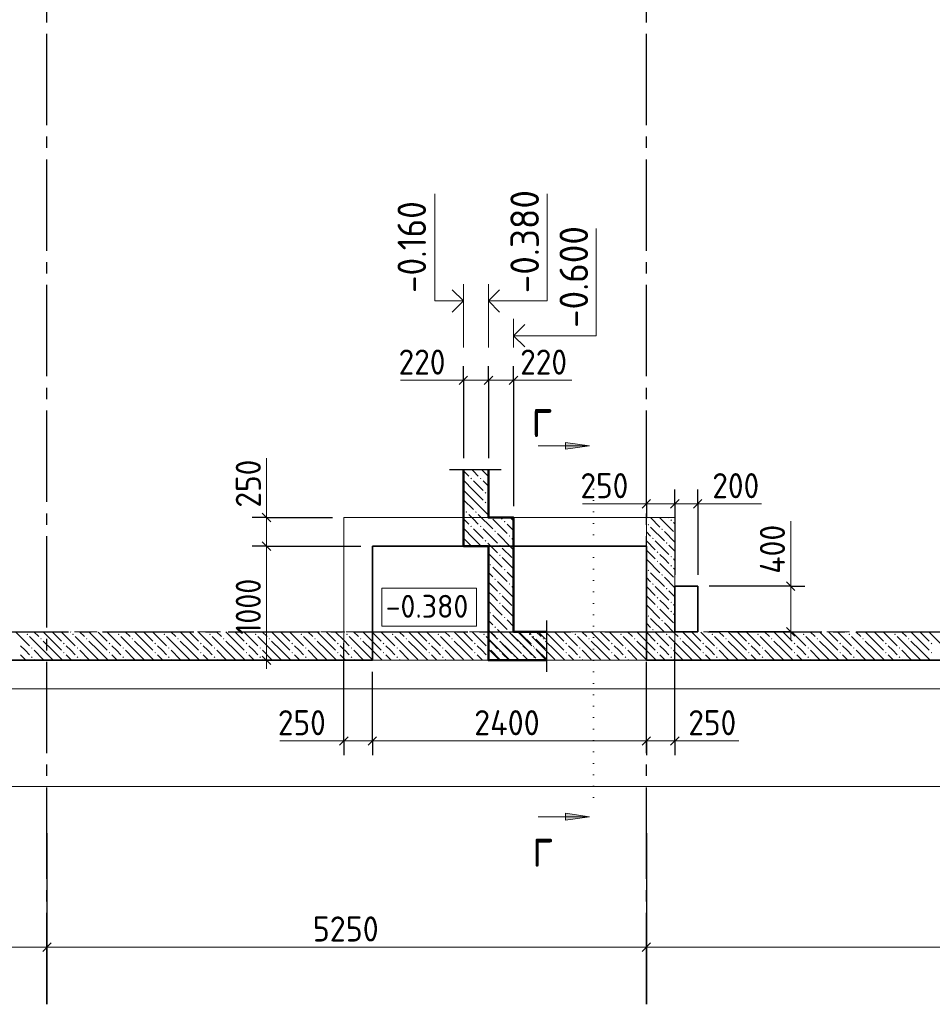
# Model space of a CAD drawing. Header units: millimetres. Extents: x 0 to 59400, y 0 to 42000.
# Tile 6 of 31: x 19574 to 27568, y 16519 to 25143. Entities that reach past the tile are written whole.
import ezdxf

# ---------------------------------------------------------------- set-up
doc = ezdxf.new("R2010")
doc.units = ezdxf.units.MM
for name, pattern in [('______2', [270, 200, -70]), ('______5', [1100, 800, -100, 100, -100]), ('______9', [100, 0, -100])]:
    doc.linetypes.add(name, pattern=pattern)
for name, color, linetype, lineweight in [('Standard', 7, 'Continuous', 25), ('ЖБ Перекрытие верхний уровень', 7, 'Continuous', 18), ('ЖБ Перекрытие нижний уровень с отделкой', 7, 'Continuous', 13), ('Общий01', 7, 'Continuous', 13), ('Примечания', 7, 'Continuous', 13), ('Размерная линия_ общее', 7, 'Continuous', 13)]:
    doc.layers.add(name, color=color, linetype=linetype, lineweight=lineweight)
doc.layers.add('ЖБ Стена верхний уровень', color=7, linetype='______2', lineweight=13, true_color=0x656565)
doc.layers.add('Оси', color=7, linetype='______5', lineweight=13, true_color=0x656565)
doc.styles.add('ISOCPEUR', font='txt')

msp = doc.modelspace()

# ---------------------------------------------------------------- hatches: boundary and pattern name
at = {"layer": 'ЖБ Стена верхний уровень', "linetype": 'Continuous', "lineweight": 18, "transparency": 33554687}
for points in [[(25074.1, 20719.6), (25080.6, 20726.1), (25087.1, 20719.6), (25080.6, 20713.1)], [(25274.1, 20759.6), (25280.6, 20766.1), (25287.1, 20759.6), (25280.6, 20753.1)], [(25194.1, 20679.6), (25200.6, 20686.1), (25207.1, 20679.6), (25200.6, 20673.1)], [(25114.1, 20599.6), (25120.6, 20606.1), (25127.1, 20599.6), (25120.6, 20593.1)], [(25234.1, 20559.6), (25240.6, 20566.1), (25247.1, 20559.6), (25240.6, 20553.1)], [(25154.1, 20479.6), (25160.6, 20486.1), (25167.1, 20479.6), (25160.6, 20473.1)], [(25274.1, 20439.6), (25280.6, 20446.1), (25287.1, 20439.6), (25280.6, 20433.1)], [(25154.1, 20399.6), (25160.6, 20406.1), (25167.1, 20399.6), (25160.6, 20393.1)], [(25274.1, 20359.6), (25280.6, 20366.1), (25287.1, 20359.6), (25280.6, 20353.1)], [(25074.1, 20319.6), (25080.6, 20326.1), (25087.1, 20319.6), (25080.6, 20313.1)], [(25194.1, 20279.6), (25200.6, 20286.1), (25207.1, 20279.6), (25200.6, 20273.1)], [(25114.1, 20199.6), (25120.6, 20206.1), (25127.1, 20199.6), (25120.6, 20193.1)], [(25234.1, 20159.6), (25240.6, 20166.1), (25247.1, 20159.6), (25240.6, 20153.1)], [(25154.1, 20079.6), (25160.6, 20086.1), (25167.1, 20079.6), (25160.6, 20073.1)], [(25274.1, 20039.6), (25280.6, 20046.1), (25287.1, 20039.6), (25280.6, 20033.1)], [(25074.1, 19919.6), (25080.6, 19926.1), (25087.1, 19919.6), (25080.6, 19913.1)], [(25154.1, 19999.6), (25160.6, 20006.1), (25167.1, 19999.6), (25160.6, 19993.1)], [(25274.1, 19959.6), (25280.6, 19966.1), (25287.1, 19959.6), (25280.6, 19953.1)], [(25194.1, 19879.6), (25200.6, 19886.1), (25207.1, 19879.6), (25200.6, 19873.1)], [(19634.1, 19759.6), (19640.6, 19766.1), (19647.1, 19759.6), (19640.6, 19753.1)], [(20034.1, 19759.6), (20040.6, 19766.1), (20047.1, 19759.6), (20040.6, 19753.1)], [(20434.1, 19759.6), (20440.6, 19766.1), (20447.1, 19759.6), (20440.6, 19753.1)], [(20834.1, 19759.6), (20840.6, 19766.1), (20847.1, 19759.6), (20840.6, 19753.1)], [(21234.1, 19759.6), (21240.6, 19766.1), (21247.1, 19759.6), (21240.6, 19753.1)], [(21634.1, 19759.6), (21640.6, 19766.1), (21647.1, 19759.6), (21640.6, 19753.1)], [(22034.1, 19759.6), (22040.6, 19766.1), (22047.1, 19759.6), (22040.6, 19753.1)], [(22434.1, 19759.6), (22440.6, 19766.1), (22447.1, 19759.6), (22440.6, 19753.1)], [(22834.1, 19759.6), (22840.6, 19766.1), (22847.1, 19759.6), (22840.6, 19753.1)], [(23234.1, 19759.6), (23240.6, 19766.1), (23247.1, 19759.6), (23240.6, 19753.1)], [(23634.1, 19759.6), (23640.6, 19766.1), (23647.1, 19759.6), (23640.6, 19753.1)], [(24034.1, 19759.6), (24040.6, 19766.1), (24047.1, 19759.6), (24040.6, 19753.1)], [(24434.1, 19759.6), (24440.6, 19766.1), (24447.1, 19759.6), (24440.6, 19753.1)], [(24834.1, 19759.6), (24840.6, 19766.1), (24847.1, 19759.6), (24840.6, 19753.1)], [(25114.1, 19799.6), (25120.6, 19806.1), (25127.1, 19799.6), (25120.6, 19793.1)], [(25234.1, 19759.6), (25240.6, 19766.1), (25247.1, 19759.6), (25240.6, 19753.1)], [(25634.1, 19759.6), (25640.6, 19766.1), (25647.1, 19759.6), (25640.6, 19753.1)], [(26034.1, 19759.6), (26040.6, 19766.1), (26047.1, 19759.6), (26040.6, 19753.1)], [(26434.1, 19759.6), (26440.6, 19766.1), (26447.1, 19759.6), (26440.6, 19753.1)], [(26834.1, 19759.6), (26840.6, 19766.1), (26847.1, 19759.6), (26840.6, 19753.1)], [(27234.1, 19759.6), (27240.6, 19766.1), (27247.1, 19759.6), (27240.6, 19753.1)], [(19754.1, 19719.6), (19760.6, 19726.1), (19767.1, 19719.6), (19760.6, 19713.1)], [(19954.1, 19679.6), (19960.6, 19686.1), (19967.1, 19679.6), (19960.6, 19673.1)], [(20154.1, 19719.6), (20160.6, 19726.1), (20167.1, 19719.6), (20160.6, 19713.1)], [(20354.1, 19679.6), (20360.6, 19686.1), (20367.1, 19679.6), (20360.6, 19673.1)], [(20554.1, 19719.6), (20560.6, 19726.1), (20567.1, 19719.6), (20560.6, 19713.1)], [(20754.1, 19679.6), (20760.6, 19686.1), (20767.1, 19679.6), (20760.6, 19673.1)], [(20954.1, 19719.6), (20960.6, 19726.1), (20967.1, 19719.6), (20960.6, 19713.1)], [(21154.1, 19679.6), (21160.6, 19686.1), (21167.1, 19679.6), (21160.6, 19673.1)], [(21354.1, 19719.6), (21360.6, 19726.1), (21367.1, 19719.6), (21360.6, 19713.1)], [(21554.1, 19679.6), (21560.6, 19686.1), (21567.1, 19679.6), (21560.6, 19673.1)], [(21754.1, 19719.6), (21760.6, 19726.1), (21767.1, 19719.6), (21760.6, 19713.1)], [(21954.1, 19679.6), (21960.6, 19686.1), (21967.1, 19679.6), (21960.6, 19673.1)], [(22154.1, 19719.6), (22160.6, 19726.1), (22167.1, 19719.6), (22160.6, 19713.1)], [(22354.1, 19679.6), (22360.6, 19686.1), (22367.1, 19679.6), (22360.6, 19673.1)], [(22554.1, 19719.6), (22560.6, 19726.1), (22567.1, 19719.6), (22560.6, 19713.1)], [(22754.1, 19679.6), (22760.6, 19686.1), (22767.1, 19679.6), (22760.6, 19673.1)], [(22954.1, 19719.6), (22960.6, 19726.1), (22967.1, 19719.6), (22960.6, 19713.1)], [(23154.1, 19679.6), (23160.6, 19686.1), (23167.1, 19679.6), (23160.6, 19673.1)], [(23354.1, 19719.6), (23360.6, 19726.1), (23367.1, 19719.6), (23360.6, 19713.1)], [(23554.1, 19679.6), (23560.6, 19686.1), (23567.1, 19679.6), (23560.6, 19673.1)], [(23754.1, 19719.6), (23760.6, 19726.1), (23767.1, 19719.6), (23760.6, 19713.1)], [(23954.1, 19679.6), (23960.6, 19686.1), (23967.1, 19679.6), (23960.6, 19673.1)], [(24154.1, 19719.6), (24160.6, 19726.1), (24167.1, 19719.6), (24160.6, 19713.1)], [(24354.1, 19679.6), (24360.6, 19686.1), (24367.1, 19679.6), (24360.6, 19673.1)], [(24554.1, 19719.6), (24560.6, 19726.1), (24567.1, 19719.6), (24560.6, 19713.1)], [(24754.1, 19679.6), (24760.6, 19686.1), (24767.1, 19679.6), (24760.6, 19673.1)], [(24954.1, 19719.6), (24960.6, 19726.1), (24967.1, 19719.6), (24960.6, 19713.1)], [(25154.1, 19679.6), (25160.6, 19686.1), (25167.1, 19679.6), (25160.6, 19673.1)], [(25354.1, 19719.6), (25360.6, 19726.1), (25367.1, 19719.6), (25360.6, 19713.1)], [(25554.1, 19679.6), (25560.6, 19686.1), (25567.1, 19679.6), (25560.6, 19673.1)], [(25754.1, 19719.6), (25760.6, 19726.1), (25767.1, 19719.6), (25760.6, 19713.1)], [(25954.1, 19679.6), (25960.6, 19686.1), (25967.1, 19679.6), (25960.6, 19673.1)], [(26154.1, 19719.6), (26160.6, 19726.1), (26167.1, 19719.6), (26160.6, 19713.1)], [(26354.1, 19679.6), (26360.6, 19686.1), (26367.1, 19679.6), (26360.6, 19673.1)], [(26554.1, 19719.6), (26560.6, 19726.1), (26567.1, 19719.6), (26560.6, 19713.1)], [(26754.1, 19679.6), (26760.6, 19686.1), (26767.1, 19679.6), (26760.6, 19673.1)], [(26954.1, 19719.6), (26960.6, 19726.1), (26967.1, 19719.6), (26960.6, 19713.1)], [(27154.1, 19679.6), (27160.6, 19686.1), (27167.1, 19679.6), (27160.6, 19673.1)], [(27354.1, 19719.6), (27360.6, 19726.1), (27367.1, 19719.6), (27360.6, 19713.1)], [(27554.1, 19679.6), (27560.6, 19686.1), (27567.1, 19679.6), (27560.6, 19673.1)], [(19674.1, 19639.6), (19680.6, 19646.1), (19687.1, 19639.6), (19680.6, 19633.1)], [(19954.1, 19599.6), (19960.6, 19606.1), (19967.1, 19599.6), (19960.6, 19593.1)], [(20074.1, 19639.6), (20080.6, 19646.1), (20087.1, 19639.6), (20080.6, 19633.1)], [(20354.1, 19599.6), (20360.6, 19606.1), (20367.1, 19599.6), (20360.6, 19593.1)], [(20474.1, 19639.6), (20480.6, 19646.1), (20487.1, 19639.6), (20480.6, 19633.1)], [(20754.1, 19599.6), (20760.6, 19606.1), (20767.1, 19599.6), (20760.6, 19593.1)], [(20874.1, 19639.6), (20880.6, 19646.1), (20887.1, 19639.6), (20880.6, 19633.1)], [(21154.1, 19599.6), (21160.6, 19606.1), (21167.1, 19599.6), (21160.6, 19593.1)], [(21274.1, 19639.6), (21280.6, 19646.1), (21287.1, 19639.6), (21280.6, 19633.1)], [(21554.1, 19599.6), (21560.6, 19606.1), (21567.1, 19599.6), (21560.6, 19593.1)], [(21674.1, 19639.6), (21680.6, 19646.1), (21687.1, 19639.6), (21680.6, 19633.1)], [(21954.1, 19599.6), (21960.6, 19606.1), (21967.1, 19599.6), (21960.6, 19593.1)], [(22074.1, 19639.6), (22080.6, 19646.1), (22087.1, 19639.6), (22080.6, 19633.1)], [(22354.1, 19599.6), (22360.6, 19606.1), (22367.1, 19599.6), (22360.6, 19593.1)], [(22474.1, 19639.6), (22480.6, 19646.1), (22487.1, 19639.6), (22480.6, 19633.1)], [(22754.1, 19599.6), (22760.6, 19606.1), (22767.1, 19599.6), (22760.6, 19593.1)], [(22874.1, 19639.6), (22880.6, 19646.1), (22887.1, 19639.6), (22880.6, 19633.1)], [(23154.1, 19599.6), (23160.6, 19606.1), (23167.1, 19599.6), (23160.6, 19593.1)], [(23274.1, 19639.6), (23280.6, 19646.1), (23287.1, 19639.6), (23280.6, 19633.1)], [(23554.1, 19599.6), (23560.6, 19606.1), (23567.1, 19599.6), (23560.6, 19593.1)], [(23674.1, 19639.6), (23680.6, 19646.1), (23687.1, 19639.6), (23680.6, 19633.1)], [(23954.1, 19599.6), (23960.6, 19606.1), (23967.1, 19599.6), (23960.6, 19593.1)], [(24074.1, 19639.6), (24080.6, 19646.1), (24087.1, 19639.6), (24080.6, 19633.1)], [(24354.1, 19599.6), (24360.6, 19606.1), (24367.1, 19599.6), (24360.6, 19593.1)], [(24474.1, 19639.6), (24480.6, 19646.1), (24487.1, 19639.6), (24480.6, 19633.1)], [(24754.1, 19599.6), (24760.6, 19606.1), (24767.1, 19599.6), (24760.6, 19593.1)], [(24874.1, 19639.6), (24880.6, 19646.1), (24887.1, 19639.6), (24880.6, 19633.1)], [(25154.1, 19599.6), (25160.6, 19606.1), (25167.1, 19599.6), (25160.6, 19593.1)], [(25274.1, 19639.6), (25280.6, 19646.1), (25287.1, 19639.6), (25280.6, 19633.1)], [(25554.1, 19599.6), (25560.6, 19606.1), (25567.1, 19599.6), (25560.6, 19593.1)], [(25674.1, 19639.6), (25680.6, 19646.1), (25687.1, 19639.6), (25680.6, 19633.1)], [(25954.1, 19599.6), (25960.6, 19606.1), (25967.1, 19599.6), (25960.6, 19593.1)], [(26074.1, 19639.6), (26080.6, 19646.1), (26087.1, 19639.6), (26080.6, 19633.1)], [(26354.1, 19599.6), (26360.6, 19606.1), (26367.1, 19599.6), (26360.6, 19593.1)], [(26474.1, 19639.6), (26480.6, 19646.1), (26487.1, 19639.6), (26480.6, 19633.1)], [(26754.1, 19599.6), (26760.6, 19606.1), (26767.1, 19599.6), (26760.6, 19593.1)], [(26874.1, 19639.6), (26880.6, 19646.1), (26887.1, 19639.6), (26880.6, 19633.1)], [(27154.1, 19599.6), (27160.6, 19606.1), (27167.1, 19599.6), (27160.6, 19593.1)], [(27274.1, 19639.6), (27280.6, 19646.1), (27287.1, 19639.6), (27280.6, 19633.1)], [(27554.1, 19599.6), (27560.6, 19606.1), (27567.1, 19599.6), (27560.6, 19593.1)], [(19674.1, 19559.6), (19680.6, 19566.1), (19687.1, 19559.6), (19680.6, 19553.1)], [(20074.1, 19559.6), (20080.6, 19566.1), (20087.1, 19559.6), (20080.6, 19553.1)], [(20474.1, 19559.6), (20480.6, 19566.1), (20487.1, 19559.6), (20480.6, 19553.1)], [(20874.1, 19559.6), (20880.6, 19566.1), (20887.1, 19559.6), (20880.6, 19553.1)], [(21274.1, 19559.6), (21280.6, 19566.1), (21287.1, 19559.6), (21280.6, 19553.1)], [(21674.1, 19559.6), (21680.6, 19566.1), (21687.1, 19559.6), (21680.6, 19553.1)], [(22074.1, 19559.6), (22080.6, 19566.1), (22087.1, 19559.6), (22080.6, 19553.1)], [(22474.1, 19559.6), (22480.6, 19566.1), (22487.1, 19559.6), (22480.6, 19553.1)], [(22874.1, 19559.6), (22880.6, 19566.1), (22887.1, 19559.6), (22880.6, 19553.1)], [(23274.1, 19559.6), (23280.6, 19566.1), (23287.1, 19559.6), (23280.6, 19553.1)], [(23674.1, 19559.6), (23680.6, 19566.1), (23687.1, 19559.6), (23680.6, 19553.1)], [(24074.1, 19559.6), (24080.6, 19566.1), (24087.1, 19559.6), (24080.6, 19553.1)], [(24474.1, 19559.6), (24480.6, 19566.1), (24487.1, 19559.6), (24480.6, 19553.1)], [(24874.1, 19559.6), (24880.6, 19566.1), (24887.1, 19559.6), (24880.6, 19553.1)], [(25274.1, 19559.6), (25280.6, 19566.1), (25287.1, 19559.6), (25280.6, 19553.1)], [(25674.1, 19559.6), (25680.6, 19566.1), (25687.1, 19559.6), (25680.6, 19553.1)], [(26074.1, 19559.6), (26080.6, 19566.1), (26087.1, 19559.6), (26080.6, 19553.1)], [(26474.1, 19559.6), (26480.6, 19566.1), (26487.1, 19559.6), (26480.6, 19553.1)], [(26874.1, 19559.6), (26880.6, 19566.1), (26887.1, 19559.6), (26880.6, 19553.1)], [(27274.1, 19559.6), (27280.6, 19566.1), (27287.1, 19559.6), (27280.6, 19553.1)]]:
    msp.add_hatch(color=7, dxfattribs=at).paths.add_polyline_path(points, flags=16)
at = {"layer": 'Общий01', "linetype": 'Continuous', "lineweight": 13, "transparency": 33554687}
for points in [[(24353.9, 21440.1), (24563.9, 21410.2), (24353.9, 21380.2)], [(23528.1, 21118), (23521.6, 21124.5), (23528.1, 21131), (23534.6, 21124.5)], [(23612.1, 21118), (23605.6, 21124.5), (23612.1, 21131), (23618.6, 21124.5)], [(23654.1, 20992), (23647.6, 20998.5), (23654.1, 21005), (23660.6, 20998.5)], [(23654.1, 20908), (23647.6, 20914.5), (23654.1, 20921), (23660.6, 20914.5)], [(23486.1, 20824), (23479.6, 20830.5), (23486.1, 20837), (23492.6, 20830.5)], [(23570.1, 20824), (23563.6, 20830.5), (23570.1, 20837), (23576.6, 20830.5)], [(23528.1, 20698), (23521.6, 20704.5), (23528.1, 20711), (23534.6, 20704.5)], [(23612.1, 20698), (23605.6, 20704.5), (23612.1, 20711), (23618.6, 20704.5)], [(23822.1, 20740), (23815.6, 20746.5), (23822.1, 20753), (23828.6, 20746.5)], [(23738.1, 20656), (23731.6, 20662.5), (23738.1, 20669), (23744.6, 20662.5)], [(23864.1, 20614), (23857.6, 20620.5), (23864.1, 20627), (23870.6, 20620.5)], [(23654.1, 20572), (23647.6, 20578.5), (23654.1, 20585), (23660.6, 20578.5)], [(23780.1, 20530), (23773.6, 20536.5), (23780.1, 20543), (23786.6, 20536.5)], [(23780.1, 20446), (23773.6, 20452.5), (23780.1, 20459), (23786.6, 20452.5)], [(23696.1, 20362), (23689.6, 20368.5), (23696.1, 20375), (23702.6, 20368.5)], [(23900, 20410), (23899.6, 20410.5), (23900, 20410.9)], [(23822.1, 20320), (23815.6, 20326.5), (23822.1, 20333), (23828.6, 20326.5)], [(23738.1, 20236), (23731.6, 20242.5), (23738.1, 20249), (23744.6, 20242.5)], [(23864.1, 20194), (23857.6, 20200.5), (23864.1, 20207), (23870.6, 20200.5)], [(23780.1, 20110), (23773.6, 20116.5), (23780.1, 20123), (23786.6, 20116.5)], [(23780.1, 20026), (23773.6, 20032.5), (23780.1, 20039), (23786.6, 20032.5)], [(23696.1, 19942), (23689.6, 19948.5), (23696.1, 19955), (23702.6, 19948.5)], [(23900, 19990.1), (23899.6, 19990.5), (23900, 19990.9)], [(23822.1, 19900), (23815.6, 19906.5), (23822.1, 19913), (23828.6, 19906.5)], [(23738.1, 19816), (23731.6, 19822.5), (23738.1, 19829), (23744.6, 19822.5)], [(23864.1, 19774), (23857.6, 19780.5), (23864.1, 19787), (23870.6, 19780.5)], [(23780.1, 19690), (23773.6, 19696.5), (23780.1, 19703), (23786.6, 19696.5)], [(24074.1, 19732), (24067.6, 19738.5), (24074.1, 19745), (24080.6, 19738.5)], [(23780.1, 19606), (23773.6, 19612.5), (23780.1, 19619), (23786.6, 19612.5)], [(23906.1, 19564), (23899.6, 19570.5), (23906.1, 19577), (23912.6, 19570.5)], [(23990.1, 19564), (23983.6, 19570.5), (23990.1, 19577), (23996.6, 19570.5)], [(24074.1, 19648), (24067.6, 19654.5), (24074.1, 19661), (24080.6, 19654.5)], [(23693.1, 19532), (23696.1, 19535), (23699, 19532)], [(24113.1, 19532), (24116.1, 19535), (24119, 19532)], [(24353.9, 18192.6), (24563.9, 18162.6), (24353.9, 18132.6)]]:
    msp.add_hatch(color=7, dxfattribs=at).paths.add_polyline_path(points, flags=16)

# ---------------------------------------------------------------- linework, layer by layer
at = {"layer": 'Standard', "color": 7, "linetype": 'Continuous', "lineweight": 13, "transparency": 33554687}
for points in [[(59400, 42000), (0, 42000), (0, 19532), (59400, 19532), (59400, 42000)], [(6812.7, 19282), (55405.8, 19282), (55405.8, 38032), (6812.7, 38032), (6812.7, 19282)], [(6812.7, 19532), (55406.2, 19532), (55406.2, 38032), (6812.7, 38032), (6812.7, 19532)]]:
    msp.add_lwpolyline(points, dxfattribs=at)
at = {"layer": 'ЖБ Перекрытие верхний уровень', "color": 7, "linetype": 'Continuous', "lineweight": 35, "transparency": 33554687}
for p, q in [((22662.7, 19532), (22662.7, 20532)), ((22662.7, 20532), (25062.7, 20532)), ((25062.7, 20532), (25062.7, 19532)), ((25512.7, 20182), (25312.7, 20182)), ((25312.7, 20182), (25312.7, 19782)), ((25512.7, 19782), (25512.7, 20182)), ((25312.7, 19782), (25512.7, 19782)), ((9062.7, 19532), (22662.7, 19532)), ((25062.7, 19532), (31092.7, 19532))]:
    msp.add_line(p, q, dxfattribs=at)
at = {"layer": 'ЖБ Перекрытие нижний уровень с отделкой', "color": 7, "linetype": 'Continuous', "lineweight": 18, "transparency": 33554687}
for p, q in [((25312.7, 20782), (22412.7, 20782)), ((22412.7, 20782), (22412.7, 19532)), ((25312.7, 19532), (25312.7, 20782)), ((22412.7, 19532), (25312.7, 19532))]:
    msp.add_line(p, q, dxfattribs=at)
at = {"layer": 'ЖБ Стена верхний уровень', "color": 251, "linetype": '______2', "lineweight": 13, "true_color": 0x656565, "transparency": 33554687}
for p, q in [((25312.7, 20782), (25062.7, 20782)), ((25062.7, 20782), (25062.7, 19782)), ((25312.7, 19782), (25312.7, 20782)), ((22412.7, 19782), (19525.2, 19782)), ((25062.7, 19782), (22412.7, 19782)), ((30892.7, 19782), (25312.7, 19782)), ((19525.2, 19532), (22412.7, 19532)), ((22412.7, 19532), (25062.7, 19532)), ((25062.7, 19532), (25312.7, 19532)), ((25312.7, 19532), (30892.7, 19532))]:
    msp.add_line(p, q, dxfattribs=at)
at = {"layer": 'ЖБ Стена верхний уровень', "color": 9, "linetype": 'Continuous', "lineweight": 18, "true_color": 0xc7c7c7, "transparency": 33554687}
for p, q in [((25098.1, 20782), (25180.6, 20699.6)), ((25100.6, 20699.6), (25220.6, 20579.6)), ((25180.6, 20779.6), (25300.6, 20659.6)), ((25260.6, 20779.6), (25258.1, 20782)), ((25300.6, 20739.6), (25312.7, 20727.4)), ((25100.6, 20619.6), (25062.7, 20657.4)), ((25220.6, 20659.6), (25312.7, 20567.4)), ((25062.7, 20577.4), (25140.6, 20499.6)), ((25140.6, 20579.6), (25260.6, 20459.6)), ((25312.7, 20487.4), (25260.6, 20539.6)), ((25062.7, 20497.4), (25140.6, 20419.6)), ((25220.6, 20419.6), (25180.6, 20459.6)), ((25062.7, 20417.4), (25180.6, 20299.6)), ((25180.6, 20379.6), (25300.6, 20259.6)), ((25260.6, 20379.6), (25220.6, 20419.6)), ((25300.6, 20419.6), (25312.7, 20407.4)), ((25100.6, 20299.6), (25220.6, 20179.6)), ((25300.6, 20339.6), (25312.7, 20327.4)), ((25100.6, 20219.6), (25062.7, 20257.4)), ((25140.6, 20179.6), (25260.6, 20059.6)), ((25220.6, 20259.6), (25312.7, 20167.4)), ((25062.7, 20177.4), (25140.6, 20099.6)), ((25062.7, 20097.4), (25140.6, 20019.6)), ((25312.7, 20087.4), (25260.6, 20139.6)), ((25062.7, 20017.4), (25180.6, 19899.6)), ((25220.6, 20019.6), (25180.6, 20059.6)), ((25260.6, 19979.6), (25220.6, 20019.6)), ((25300.6, 20019.6), (25312.7, 20007.4)), ((25180.6, 19979.6), (25300.6, 19859.6)), ((25300.6, 19939.6), (25312.7, 19927.4)), ((25100.6, 19819.6), (25062.7, 19857.4)), ((25100.6, 19899.6), (25220.6, 19779.6)), ((25220.6, 19859.6), (25312.7, 19767.4)), ((19540.6, 19779.6), (19660.6, 19659.6)), ((19618.1, 19782), (19620.6, 19779.6)), ((19698.1, 19782), (19740.6, 19739.6)), ((19860.6, 19699.6), (19778.1, 19782)), ((19860.6, 19779.6), (19940.6, 19699.6)), ((19940.6, 19779.6), (20060.6, 19659.6)), ((20018.1, 19782), (20020.6, 19779.6)), ((20098.1, 19782), (20140.6, 19739.6)), ((20260.6, 19699.6), (20178.1, 19782)), ((20260.6, 19779.6), (20340.6, 19699.6)), ((20340.6, 19779.6), (20460.6, 19659.6)), ((20418.1, 19782), (20420.6, 19779.6)), ((20498.1, 19782), (20540.6, 19739.6)), ((20660.6, 19699.6), (20578.1, 19782)), ((20660.6, 19779.6), (20740.6, 19699.6)), ((20740.6, 19779.6), (20860.6, 19659.6)), ((20818.1, 19782), (20820.6, 19779.6)), ((20898.1, 19782), (20940.6, 19739.6)), ((21060.6, 19699.6), (20978.1, 19782)), ((21060.6, 19779.6), (21140.6, 19699.6)), ((21140.6, 19779.6), (21260.6, 19659.6)), ((21218.1, 19782), (21220.6, 19779.6)), ((21298.1, 19782), (21340.6, 19739.6)), ((21460.6, 19699.6), (21378.1, 19782)), ((21460.6, 19779.6), (21540.6, 19699.6)), ((21540.6, 19779.6), (21660.6, 19659.6)), ((21618.1, 19782), (21620.6, 19779.6)), ((21698.1, 19782), (21740.6, 19739.6)), ((21860.6, 19699.6), (21778.1, 19782)), ((21860.6, 19779.6), (21940.6, 19699.6)), ((21940.6, 19779.6), (22060.6, 19659.6)), ((22018.1, 19782), (22020.6, 19779.6)), ((22098.1, 19782), (22140.6, 19739.6)), ((22260.6, 19699.6), (22178.1, 19782)), ((22260.6, 19779.6), (22340.6, 19699.6)), ((22340.6, 19779.6), (22412.7, 19707.4)), ((22418.1, 19782), (22420.6, 19779.6)), ((22498.1, 19782), (22540.6, 19739.6)), ((22660.6, 19699.6), (22578.1, 19782)), ((22660.6, 19779.6), (22740.6, 19699.6)), ((22740.6, 19779.6), (22860.6, 19659.6)), ((22818.1, 19782), (22820.6, 19779.6)), ((22898.1, 19782), (22940.6, 19739.6)), ((23060.6, 19699.6), (22978.1, 19782)), ((23060.6, 19779.6), (23140.6, 19699.6)), ((23140.6, 19779.6), (23260.6, 19659.6)), ((23218.1, 19782), (23220.6, 19779.6)), ((23298.1, 19782), (23340.6, 19739.6)), ((23460.6, 19699.6), (23378.1, 19782)), ((23460.6, 19779.6), (23540.6, 19699.6)), ((23540.6, 19779.6), (23660.6, 19659.6)), ((23618.1, 19782), (23620.6, 19779.6)), ((23698.1, 19782), (23740.6, 19739.6)), ((23860.6, 19699.6), (23778.1, 19782)), ((23860.6, 19779.6), (23940.6, 19699.6)), ((23940.6, 19779.6), (24060.6, 19659.6)), ((24018.1, 19782), (24020.6, 19779.6)), ((24098.1, 19782), (24140.6, 19739.6)), ((24260.6, 19699.6), (24178.1, 19782)), ((24260.6, 19779.6), (24340.6, 19699.6)), ((24340.6, 19779.6), (24460.6, 19659.6)), ((24418.1, 19782), (24420.6, 19779.6)), ((24498.1, 19782), (24540.6, 19739.6)), ((24660.6, 19699.6), (24578.1, 19782)), ((24660.6, 19779.6), (24740.6, 19699.6)), ((24740.6, 19779.6), (24860.6, 19659.6)), ((24818.1, 19782), (24820.6, 19779.6)), ((24898.1, 19782), (24940.6, 19739.6)), ((25060.6, 19699.6), (24978.1, 19782)), ((25060.6, 19779.6), (25062.7, 19777.4)), ((25062.7, 19777.4), (25140.6, 19699.6)), ((25140.6, 19779.6), (25260.6, 19659.6)), ((25312.7, 19767.4), (25340.6, 19739.6)), ((25460.6, 19699.6), (25378.1, 19782)), ((25460.6, 19779.6), (25540.6, 19699.6)), ((25540.6, 19779.6), (25660.6, 19659.6)), ((25618.1, 19782), (25620.6, 19779.6)), ((25698.1, 19782), (25740.6, 19739.6)), ((25860.6, 19699.6), (25778.1, 19782)), ((25860.6, 19779.6), (25940.6, 19699.6)), ((25940.6, 19779.6), (26060.6, 19659.6)), ((26018.1, 19782), (26020.6, 19779.6)), ((26098.1, 19782), (26140.6, 19739.6)), ((26260.6, 19699.6), (26178.1, 19782)), ((26260.6, 19779.6), (26340.6, 19699.6)), ((26340.6, 19779.6), (26460.6, 19659.6)), ((26418.1, 19782), (26420.6, 19779.6)), ((26498.1, 19782), (26540.6, 19739.6)), ((26660.6, 19699.6), (26578.1, 19782)), ((26660.6, 19779.6), (26740.6, 19699.6)), ((26740.6, 19779.6), (26860.6, 19659.6)), ((26818.1, 19782), (26820.6, 19779.6)), ((26898.1, 19782), (26940.6, 19739.6)), ((27060.6, 19699.6), (26978.1, 19782)), ((27060.6, 19779.6), (27140.6, 19699.6)), ((27140.6, 19779.6), (27260.6, 19659.6)), ((27218.1, 19782), (27220.6, 19779.6)), ((27298.1, 19782), (27340.6, 19739.6)), ((27460.6, 19699.6), (27378.1, 19782)), ((27460.6, 19779.6), (27540.6, 19699.6)), ((27540.6, 19779.6), (27660.6, 19659.6)), ((19780.6, 19619.6), (19660.6, 19739.6)), ((19780.6, 19699.6), (19860.6, 19619.6)), ((19860.6, 19699.6), (19940.6, 19619.6)), ((20180.6, 19619.6), (20060.6, 19739.6)), ((20180.6, 19699.6), (20260.6, 19619.6)), ((20260.6, 19699.6), (20340.6, 19619.6)), ((20580.6, 19619.6), (20460.6, 19739.6)), ((20580.6, 19699.6), (20660.6, 19619.6)), ((20660.6, 19699.6), (20740.6, 19619.6)), ((20980.6, 19619.6), (20860.6, 19739.6)), ((20980.6, 19699.6), (21060.6, 19619.6)), ((21060.6, 19699.6), (21140.6, 19619.6)), ((21380.6, 19619.6), (21260.6, 19739.6)), ((21380.6, 19699.6), (21460.6, 19619.6)), ((21460.6, 19699.6), (21540.6, 19619.6)), ((21780.6, 19619.6), (21660.6, 19739.6)), ((21780.6, 19699.6), (21860.6, 19619.6)), ((21860.6, 19699.6), (21940.6, 19619.6)), ((22180.6, 19619.6), (22060.6, 19739.6)), ((22180.6, 19699.6), (22260.6, 19619.6)), ((22260.6, 19699.6), (22340.6, 19619.6)), ((22412.7, 19707.4), (22460.6, 19659.6)), ((22580.6, 19619.6), (22460.6, 19739.6)), ((22580.6, 19699.6), (22660.6, 19619.6)), ((22660.6, 19699.6), (22740.6, 19619.6)), ((22980.6, 19619.6), (22860.6, 19739.6)), ((22980.6, 19699.6), (23060.6, 19619.6)), ((23060.6, 19699.6), (23140.6, 19619.6)), ((23380.6, 19619.6), (23260.6, 19739.6)), ((23380.6, 19699.6), (23460.6, 19619.6)), ((23460.6, 19699.6), (23540.6, 19619.6)), ((23780.6, 19619.6), (23660.6, 19739.6)), ((23780.6, 19699.6), (23860.6, 19619.6)), ((23860.6, 19699.6), (23940.6, 19619.6)), ((24180.6, 19619.6), (24060.6, 19739.6)), ((24180.6, 19699.6), (24260.6, 19619.6)), ((24260.6, 19699.6), (24340.6, 19619.6)), ((24580.6, 19619.6), (24460.6, 19739.6)), ((24580.6, 19699.6), (24660.6, 19619.6)), ((24660.6, 19699.6), (24740.6, 19619.6)), ((24980.6, 19619.6), (24860.6, 19739.6)), ((24980.6, 19699.6), (25060.6, 19619.6)), ((25060.6, 19699.6), (25062.7, 19697.4)), ((25062.7, 19697.4), (25140.6, 19619.6)), ((25312.7, 19687.4), (25260.6, 19739.6)), ((25380.6, 19619.6), (25312.7, 19687.4)), ((25380.6, 19699.6), (25460.6, 19619.6)), ((25460.6, 19699.6), (25540.6, 19619.6)), ((25780.6, 19619.6), (25660.6, 19739.6)), ((25780.6, 19699.6), (25860.6, 19619.6)), ((25860.6, 19699.6), (25940.6, 19619.6)), ((26180.6, 19619.6), (26060.6, 19739.6)), ((26180.6, 19699.6), (26260.6, 19619.6)), ((26260.6, 19699.6), (26340.6, 19619.6)), ((26580.6, 19619.6), (26460.6, 19739.6)), ((26580.6, 19699.6), (26660.6, 19619.6)), ((26660.6, 19699.6), (26740.6, 19619.6)), ((26980.6, 19619.6), (26860.6, 19739.6)), ((26980.6, 19699.6), (27060.6, 19619.6)), ((27060.6, 19699.6), (27140.6, 19619.6)), ((27380.6, 19619.6), (27260.6, 19739.6)), ((27380.6, 19699.6), (27460.6, 19619.6)), ((27460.6, 19699.6), (27540.6, 19619.6)), ((19620.6, 19619.6), (19580.6, 19659.6)), ((19580.6, 19579.6), (19628.1, 19532)), ((19660.6, 19579.6), (19620.6, 19619.6)), ((19700.6, 19619.6), (19780.6, 19539.6)), ((19780.6, 19619.6), (19860.6, 19539.6)), ((19860.6, 19619.6), (19948.1, 19532)), ((20020.6, 19619.6), (19980.6, 19659.6)), ((19980.6, 19579.6), (20028.1, 19532)), ((20060.6, 19579.6), (20020.6, 19619.6)), ((20100.6, 19619.6), (20180.6, 19539.6)), ((20180.6, 19619.6), (20260.6, 19539.6)), ((20260.6, 19619.6), (20348.1, 19532)), ((20420.6, 19619.6), (20380.6, 19659.6)), ((20380.6, 19579.6), (20428.1, 19532)), ((20460.6, 19579.6), (20420.6, 19619.6)), ((20500.6, 19619.6), (20580.6, 19539.6)), ((20580.6, 19619.6), (20660.6, 19539.6)), ((20660.6, 19619.6), (20748.1, 19532)), ((20820.6, 19619.6), (20780.6, 19659.6)), ((20780.6, 19579.6), (20828.1, 19532)), ((20860.6, 19579.6), (20820.6, 19619.6)), ((20900.6, 19619.6), (20980.6, 19539.6)), ((20980.6, 19619.6), (21060.6, 19539.6)), ((21060.6, 19619.6), (21148.1, 19532)), ((21220.6, 19619.6), (21180.6, 19659.6)), ((21180.6, 19579.6), (21228.1, 19532)), ((21260.6, 19579.6), (21220.6, 19619.6)), ((21300.6, 19619.6), (21380.6, 19539.6)), ((21380.6, 19619.6), (21460.6, 19539.6)), ((21460.6, 19619.6), (21548.1, 19532)), ((21620.6, 19619.6), (21580.6, 19659.6)), ((21580.6, 19579.6), (21628.1, 19532)), ((21660.6, 19579.6), (21620.6, 19619.6)), ((21700.6, 19619.6), (21780.6, 19539.6)), ((21780.6, 19619.6), (21860.6, 19539.6)), ((21860.6, 19619.6), (21948.1, 19532)), ((22020.6, 19619.6), (21980.6, 19659.6)), ((21980.6, 19579.6), (22028.1, 19532)), ((22060.6, 19579.6), (22020.6, 19619.6)), ((22100.6, 19619.6), (22180.6, 19539.6)), ((22180.6, 19619.6), (22260.6, 19539.6)), ((22260.6, 19619.6), (22348.1, 19532)), ((22412.7, 19627.4), (22380.6, 19659.6)), ((22380.6, 19579.6), (22412.7, 19547.4)), ((22420.6, 19619.6), (22412.7, 19627.4)), ((22460.6, 19579.6), (22420.6, 19619.6)), ((22500.6, 19619.6), (22580.6, 19539.6)), ((22580.6, 19619.6), (22660.6, 19539.6)), ((22660.6, 19619.6), (22748.1, 19532)), ((22820.6, 19619.6), (22780.6, 19659.6)), ((22780.6, 19579.6), (22828.1, 19532)), ((22860.6, 19579.6), (22820.6, 19619.6)), ((22900.6, 19619.6), (22980.6, 19539.6)), ((22980.6, 19619.6), (23060.6, 19539.6)), ((23060.6, 19619.6), (23148.1, 19532)), ((23220.6, 19619.6), (23180.6, 19659.6)), ((23180.6, 19579.6), (23228.1, 19532)), ((23260.6, 19579.6), (23220.6, 19619.6)), ((23300.6, 19619.6), (23380.6, 19539.6)), ((23380.6, 19619.6), (23460.6, 19539.6)), ((23460.6, 19619.6), (23548.1, 19532)), ((23620.6, 19619.6), (23580.6, 19659.6)), ((23580.6, 19579.6), (23628.1, 19532)), ((23660.6, 19579.6), (23620.6, 19619.6)), ((23700.6, 19619.6), (23780.6, 19539.6)), ((23780.6, 19619.6), (23860.6, 19539.6)), ((23860.6, 19619.6), (23948.1, 19532)), ((24020.6, 19619.6), (23980.6, 19659.6)), ((23980.6, 19579.6), (24028.1, 19532)), ((24060.6, 19579.6), (24020.6, 19619.6)), ((24100.6, 19619.6), (24180.6, 19539.6)), ((24180.6, 19619.6), (24260.6, 19539.6)), ((24260.6, 19619.6), (24348.1, 19532)), ((24420.6, 19619.6), (24380.6, 19659.6)), ((24380.6, 19579.6), (24428.1, 19532)), ((24460.6, 19579.6), (24420.6, 19619.6)), ((24500.6, 19619.6), (24580.6, 19539.6)), ((24580.6, 19619.6), (24660.6, 19539.6)), ((24660.6, 19619.6), (24748.1, 19532)), ((24820.6, 19619.6), (24780.6, 19659.6)), ((24780.6, 19579.6), (24828.1, 19532)), ((24860.6, 19579.6), (24820.6, 19619.6)), ((24900.6, 19619.6), (24980.6, 19539.6)), ((24980.6, 19619.6), (25060.6, 19539.6)), ((25060.6, 19619.6), (25062.7, 19617.4)), ((25062.7, 19617.4), (25148.1, 19532)), ((25220.6, 19619.6), (25180.6, 19659.6)), ((25180.6, 19579.6), (25228.1, 19532)), ((25260.6, 19579.6), (25220.6, 19619.6)), ((25300.6, 19619.6), (25312.7, 19607.4)), ((25312.7, 19607.4), (25380.6, 19539.6)), ((25380.6, 19619.6), (25460.6, 19539.6)), ((25460.6, 19619.6), (25548.1, 19532)), ((25620.6, 19619.6), (25580.6, 19659.6)), ((25580.6, 19579.6), (25628.1, 19532)), ((25660.6, 19579.6), (25620.6, 19619.6)), ((25700.6, 19619.6), (25780.6, 19539.6)), ((25780.6, 19619.6), (25860.6, 19539.6)), ((25860.6, 19619.6), (25948.1, 19532)), ((26020.6, 19619.6), (25980.6, 19659.6)), ((25980.6, 19579.6), (26028.1, 19532)), ((26060.6, 19579.6), (26020.6, 19619.6)), ((26100.6, 19619.6), (26180.6, 19539.6)), ((26180.6, 19619.6), (26260.6, 19539.6)), ((26260.6, 19619.6), (26348.1, 19532)), ((26420.6, 19619.6), (26380.6, 19659.6)), ((26380.6, 19579.6), (26428.1, 19532)), ((26460.6, 19579.6), (26420.6, 19619.6)), ((26500.6, 19619.6), (26580.6, 19539.6)), ((26580.6, 19619.6), (26660.6, 19539.6)), ((26660.6, 19619.6), (26748.1, 19532)), ((26820.6, 19619.6), (26780.6, 19659.6)), ((26780.6, 19579.6), (26828.1, 19532)), ((26860.6, 19579.6), (26820.6, 19619.6)), ((26900.6, 19619.6), (26980.6, 19539.6)), ((26980.6, 19619.6), (27060.6, 19539.6)), ((27060.6, 19619.6), (27148.1, 19532)), ((27220.6, 19619.6), (27180.6, 19659.6)), ((27180.6, 19579.6), (27228.1, 19532)), ((27260.6, 19579.6), (27220.6, 19619.6)), ((27300.6, 19619.6), (27380.6, 19539.6)), ((27380.6, 19619.6), (27460.6, 19539.6)), ((27460.6, 19619.6), (27548.1, 19532)), ((19700.6, 19539.6), (19708.1, 19532)), ((20100.6, 19539.6), (20108.1, 19532)), ((20500.6, 19539.6), (20508.1, 19532)), ((20900.6, 19539.6), (20908.1, 19532)), ((21300.6, 19539.6), (21308.1, 19532)), ((21700.6, 19539.6), (21708.1, 19532)), ((22100.6, 19539.6), (22108.1, 19532)), ((22412.7, 19547.4), (22428.1, 19532)), ((22500.6, 19539.6), (22508.1, 19532)), ((22900.6, 19539.6), (22908.1, 19532)), ((23300.6, 19539.6), (23308.1, 19532)), ((23700.6, 19539.6), (23708.1, 19532)), ((24100.6, 19539.6), (24108.1, 19532)), ((24500.6, 19539.6), (24508.1, 19532)), ((24900.6, 19539.6), (24908.1, 19532)), ((25300.6, 19539.6), (25308.1, 19532)), ((25700.6, 19539.6), (25708.1, 19532)), ((26100.6, 19539.6), (26108.1, 19532)), ((26500.6, 19539.6), (26508.1, 19532)), ((26900.6, 19539.6), (26908.1, 19532)), ((27300.6, 19539.6), (27308.1, 19532))]:
    msp.add_line(p, q, dxfattribs=at)
at = {"layer": 'Общий01', "color": 7, "linetype": 'Continuous', "lineweight": 35, "transparency": 33554687}
for p, q in [((23460, 22679.3), (23362.1, 22777.2)), ((23680, 22679.3), (23777.9, 22777.2)), ((23460, 22679.3), (23362.1, 22581.4)), ((23680, 22679.3), (23777.9, 22581.4)), ((23900, 22375.3), (23997.9, 22473.2)), ((23900, 22375.3), (23997.9, 22277.4))]:
    msp.add_line(p, q, dxfattribs=at)
at = {"layer": 'Общий01', "color": 7, "linetype": 'Continuous', "lineweight": 13, "transparency": 33554687}
for p, q in [((23460, 22271.2), (23460, 22825.8)), ((23460, 22271.2), (23460, 22825.8)), ((23680, 22271.2), (23680, 22825.8)), ((23680, 22271.2), (23680, 22796.5)), ((23900, 22271.2), (23900, 22521.9)), ((23900, 22271.2), (23900, 22492.5)), ((24563.9, 21410.2), (24113.9, 21410.2)), ((24353.9, 21410.2), (24338.9, 21410.2)), ((24353.9, 21380.2), (24353.9, 21440.1)), ((24353.9, 21440.1), (24563.9, 21410.2)), ((24563.9, 21410.2), (24353.9, 21380.2)), ((24563.9, 21410.2), (24563.9, 21410.2)), ((24563.9, 21410.2), (24563.9, 21410.2)), ((24563.9, 21410.2), (24563.9, 21410.2)), ((23460, 21192.6), (23507.1, 21145.5)), ((23549.1, 21187.5), (23534.5, 21202)), ((23591.1, 21145.5), (23549.1, 21187.5)), ((23618.5, 21202), (23680, 21140.5)), ((23549.1, 21019.5), (23460, 21108.6)), ((23549.1, 21103.5), (23633.1, 21019.5)), ((23633.1, 21103.5), (23680, 21056.6)), ((23465.1, 21019.5), (23549.1, 20935.5)), ((23549.1, 21019.5), (23633.1, 20935.5)), ((23680, 20972.6), (23675.1, 20977.5)), ((23465.1, 20935.5), (23460, 20940.6)), ((23465.1, 20935.5), (23549.1, 20851.5)), ((23549.1, 20935.5), (23675.1, 20809.5)), ((23675.1, 20893.5), (23680, 20888.5)), ((23460, 20856.6), (23465.1, 20851.5)), ((23549.1, 20767.5), (23507.1, 20809.5)), ((23591.1, 20809.5), (23717.1, 20683.5)), ((23460, 20772.6), (23507.1, 20725.5)), ((23591.1, 20725.5), (23549.1, 20767.5)), ((23717.1, 20767.5), (23843.1, 20641.5)), ((23786.5, 20782), (23801.1, 20767.5)), ((23900, 20668.5), (23843.1, 20725.5)), ((23870.5, 20782), (23900, 20752.5)), ((23549.1, 20599.5), (23460, 20688.5)), ((23549.1, 20683.5), (23633.1, 20599.5)), ((23633.1, 20683.5), (23759.1, 20557.5)), ((23885.1, 20515.5), (23759.1, 20641.5)), ((23465.1, 20599.5), (23532.5, 20532)), ((23549.1, 20599.5), (23616.5, 20532)), ((23717.1, 20515.5), (23675.1, 20557.5)), ((23885.1, 20599.5), (23900, 20584.6)), ((23680, 20468.6), (23801.1, 20347.5)), ((23759.1, 20473.5), (23717.1, 20515.5)), ((23801.1, 20515.5), (23885.1, 20431.5)), ((23885.1, 20515.5), (23900, 20500.6)), ((23801.1, 20431.5), (23900, 20332.6)), ((23680, 20300.5), (23717.1, 20263.5)), ((23717.1, 20347.5), (23843.1, 20221.5)), ((23900, 20248.6), (23843.1, 20305.5)), ((23680, 20216.6), (23759.1, 20137.5)), ((23885.1, 20095.5), (23759.1, 20221.5)), ((23885.1, 20179.5), (23900, 20164.6)), ((23717.1, 20095.5), (23680, 20132.6)), ((23759.1, 20053.5), (23717.1, 20095.5)), ((23801.1, 20095.5), (23885.1, 20011.5)), ((23885.1, 20095.5), (23900, 20080.6)), ((23680, 20048.6), (23801.1, 19927.5)), ((23801.1, 20011.5), (23900, 19912.5)), ((23717.1, 19927.5), (23843.1, 19801.5)), ((23680, 19880.5), (23717.1, 19843.5)), ((23900, 19828.5), (23843.1, 19885.5)), ((23680, 19796.6), (23759.1, 19717.5)), ((23885.1, 19675.5), (23759.1, 19801.5)), ((23885.1, 19759.5), (23969.1, 19675.5)), ((23969.1, 19759.5), (23946.5, 19782)), ((23969.1, 19759.5), (24053.1, 19675.5)), ((24030.5, 19782), (24053.1, 19759.5)), ((24114.6, 19782), (24179.1, 19717.5)), ((23717.1, 19675.5), (23680, 19712.6)), ((23759.1, 19633.5), (23717.1, 19675.5)), ((23801.1, 19675.5), (23885.1, 19591.5)), ((23885.1, 19675.5), (23969.1, 19591.5)), ((23969.1, 19675.5), (24095.1, 19549.5)), ((24137.1, 19675.5), (24095.1, 19717.5)), ((24179.1, 19633.5), (24137.1, 19675.5)), ((23680, 19628.6), (23776.5, 19532)), ((23801.1, 19591.5), (23860.5, 19532)), ((24095.1, 19633.5), (24190, 19538.6)), ((23944.5, 19532), (23927.1, 19549.5)), ((24011.1, 19549.5), (24028.5, 19532)), ((24563.9, 18162.6), (24113.9, 18162.6)), ((24353.9, 18162.6), (24338.9, 18162.6)), ((24353.9, 18132.6), (24353.9, 18192.6)), ((24353.9, 18192.6), (24563.9, 18162.6)), ((24563.9, 18162.6), (24353.9, 18132.6)), ((24563.9, 18162.6), (24563.9, 18162.6)), ((24563.9, 18162.6), (24563.9, 18162.6)), ((24563.9, 18162.6), (24563.9, 18162.6))]:
    msp.add_line(p, q, dxfattribs=at)
at = {"layer": 'Общий01', "color": 7, "linetype": '______9', "lineweight": 13, "transparency": 33554687}
msp.add_line((24599.9, 18329.1), (24599.9, 21218), dxfattribs=at)
at = {"layer": 'Общий01', "color": 7, "linetype": 'Continuous', "lineweight": 25, "transparency": 33554687}
for p, q in [((23340, 21202), (23790, 21202)), ((24190, 19432), (24190, 19882))]:
    msp.add_line(p, q, dxfattribs=at)
at = {"layer": 'Общий01', "color": 7, "linetype": 'Continuous', "lineweight": 13, "transparency": 33554687}
for points in [[(23460, 22679.3), (23209.4, 22679.3), (23209.4, 23618.4)], [(23680, 22679.3), (24193.6, 22679.3), (24193.6, 23618.4)], [(23900, 22375.3), (24623.6, 22375.3), (24623.6, 23314.4)]]:
    msp.add_lwpolyline(points, dxfattribs=at)
at = {"layer": 'Общий01', "color": 7, "linetype": 'Continuous', "lineweight": 50, "transparency": 33554687}
for points in [[(24190, 19532), (23680, 19532), (23680, 20532), (23460, 20532), (23460, 21202)], [(24190, 19782), (23900, 19782), (23900, 20782), (23680, 20782), (23680, 21202)]]:
    msp.add_lwpolyline(points, dxfattribs=at)
at = {"layer": 'Общий01', "color": 7, "linetype": 'Continuous', "lineweight": 18, "transparency": 33554687}
msp.add_lwpolyline([(22747, 19831.8), (23573.7, 19831.8), (23573.7, 20165.1), (22747, 20165.1), (22747, 19831.8)], dxfattribs=at)
at = {"layer": 'Оси', "color": 8, "linetype": '______5', "lineweight": -3, "transparency": 33554687}
for p, q in [((19812.7, 16519.3), (19812.7, 38804.6)), ((25062.7, 16519.3), (25062.7, 38804.6)), ((3800, 19782), (49030, 19782))]:
    msp.add_line(p, q, dxfattribs=at)
at = {"layer": 'Оси', "color": 7, "linetype": 'Continuous', "lineweight": 25, "transparency": 33554687}
for p, q in [((19812.7, 18019.3), (19812.7, 16519.3)), ((25062.7, 18019.3), (25062.7, 16519.3))]:
    msp.add_line(p, q, dxfattribs=at)
at = {"layer": 'Примечания', "color": 7, "linetype": 'Continuous', "lineweight": 13, "transparency": 33554687}
for p, q in [((23460, 21984.2), (22910, 21984.2)), ((24410, 21984.2), (23860, 21984.2)), ((21736.2, 20782), (21736.2, 21302)), ((24502.7, 20901.7), (25062.7, 20901.7)), ((25512.7, 20901.7), (26072.7, 20901.7)), ((26327.1, 20182), (26327.1, 20752)), ((21852.7, 18825.7), (22412.7, 18825.7)), ((25312.7, 18825.7), (25872.7, 18825.7))]:
    msp.add_line(p, q, dxfattribs=at)
at = {"layer": 'Размерная линия_ общее', "color": 253, "linetype": 'Continuous', "lineweight": -3, "true_color": 0xa0a0a0, "transparency": 33554687}
for p, q in [((23460, 21984.2), (23460, 22109.2)), ((23680, 21984.2), (23680, 22109.2)), ((23900, 21984.2), (23900, 22109.2)), ((23460, 21984.2), (23460, 21859.2)), ((23460, 21984.2), (23460, 21302)), ((23680, 21984.2), (23680, 21859.2)), ((23680, 21984.2), (23680, 21302)), ((23900, 21984.2), (23900, 21859.2)), ((23900, 21984.2), (23900, 20882)), ((25062.7, 20901.7), (25062.7, 21026.7)), ((25312.7, 20901.7), (25312.7, 21026.7)), ((25512.7, 20901.7), (25512.7, 21026.7)), ((25062.7, 20901.7), (25062.7, 20776.7)), ((25062.7, 20901.7), (25062.7, 20901.7)), ((25312.7, 20901.7), (25312.7, 20776.7)), ((25312.7, 20901.7), (25312.7, 20282)), ((25512.7, 20901.7), (25512.7, 20776.7)), ((25512.7, 20901.7), (25512.7, 20282)), ((21736.2, 20782), (21611.2, 20782)), ((21736.2, 20782), (21861.2, 20782)), ((21736.2, 20782), (22312.7, 20782)), ((21736.2, 20532), (21611.2, 20532)), ((21736.2, 20532), (21861.2, 20532)), ((21736.2, 20532), (22562.7, 20532)), ((26327.1, 20182), (25612.7, 20182)), ((26327.1, 20182), (26202.1, 20182)), ((26327.1, 20182), (26452.1, 20182)), ((26327.1, 19782), (25612.7, 19782)), ((26327.1, 19782), (26202.1, 19782)), ((26327.1, 19782), (26452.1, 19782)), ((21736.2, 19532), (21611.2, 19532)), ((21736.2, 19532), (21861.2, 19532)), ((21736.2, 19532), (22562.7, 19532)), ((22412.7, 18825.7), (22412.7, 18950.7)), ((22662.7, 18825.7), (22662.7, 18950.7)), ((25062.7, 18825.7), (25062.7, 18950.7)), ((25312.7, 18825.7), (25312.7, 18950.7)), ((22412.7, 18825.7), (22412.7, 18700.7)), ((22662.7, 18825.7), (22662.7, 18700.7)), ((25062.7, 18825.7), (25062.7, 18700.7)), ((25312.7, 18825.7), (25312.7, 18700.7)), ((19812.7, 17019.3), (19812.7, 17144.3)), ((25062.7, 17019.3), (25062.7, 17144.3)), ((19812.7, 17019.3), (19812.7, 16894.3)), ((19812.7, 17019.3), (19812.7, 16719.3)), ((25062.7, 17019.3), (25062.7, 16894.3)), ((25062.7, 17019.3), (25062.7, 16719.3))]:
    msp.add_line(p, q, dxfattribs=at)
at = {"layer": 'Размерная линия_ общее', "color": 7, "linetype": 'Continuous', "lineweight": 25, "transparency": 33554687}
for p, q in [((23497.5, 22021.7), (23422.5, 21946.7)), ((23717.5, 22021.7), (23642.5, 21946.7)), ((23937.5, 22021.7), (23862.5, 21946.7)), ((25025.2, 20864.2), (25100.2, 20939.2)), ((25275.2, 20864.2), (25350.2, 20939.2)), ((25475.2, 20864.2), (25550.2, 20939.2)), ((21773.7, 20744.5), (21698.7, 20819.5)), ((21773.7, 20494.5), (21698.7, 20569.5)), ((26364.6, 20144.5), (26289.6, 20219.5)), ((26364.6, 19744.5), (26289.6, 19819.5)), ((21773.7, 19494.5), (21698.7, 19569.5)), ((22375.2, 18788.2), (22450.2, 18863.2)), ((22625.2, 18788.2), (22700.2, 18863.2)), ((25025.2, 18788.2), (25100.2, 18863.2)), ((25275.2, 18788.2), (25350.2, 18863.2)), ((19775.2, 16981.8), (19850.2, 17056.8)), ((25025.2, 16981.8), (25100.2, 17056.8))]:
    msp.add_line(p, q, dxfattribs=at)
at = {"layer": 'Размерная линия_ общее', "color": 7, "linetype": 'Continuous', "lineweight": 13, "transparency": 33554687}
for p, q in [((23460, 21984.2), (23385, 21984.2)), ((23680, 21984.2), (23460, 21984.2)), ((23900, 21984.2), (23680, 21984.2)), ((23900, 21984.2), (23975, 21984.2)), ((25062.7, 20901.7), (24987.7, 20901.7)), ((25062.7, 20901.7), (25312.7, 20901.7)), ((25312.7, 20901.7), (25512.7, 20901.7)), ((25512.7, 20901.7), (25587.7, 20901.7)), ((21736.2, 20782), (21736.2, 20857)), ((21736.2, 20532), (21736.2, 20782)), ((26327.1, 20182), (26327.1, 20257)), ((26327.1, 19782), (26327.1, 20182)), ((26327.1, 19782), (26327.1, 19707)), ((21736.2, 19532), (21736.2, 19457)), ((22412.7, 18825.7), (22337.7, 18825.7)), ((22412.7, 18825.7), (22662.7, 18825.7)), ((22662.7, 18825.7), (25062.7, 18825.7)), ((25062.7, 18825.7), (25312.7, 18825.7)), ((25312.7, 18825.7), (25387.7, 18825.7)), ((9062.7, 18425.7), (48595.3, 18425.7)), ((13812.7, 17019.3), (19812.7, 17019.3)), ((19812.7, 17019.3), (25062.7, 17019.3)), ((25062.7, 17019.3), (30992.7, 17019.3))]:
    msp.add_line(p, q, dxfattribs=at)
msp.add_lwpolyline([(21736.2, 19532), (21736.2, 19669.9), (21736.2, 19669.9), (21736.2, 20532)], dxfattribs=at)
at = {"layer": 'Размерная линия_ общее', "color": 253, "linetype": 'Continuous', "lineweight": -3, "true_color": 0xa0a0a0, "transparency": 33554687}
for points in [[(22412.7, 18825.7), (22412.7, 18842.7), (22412.7, 18842.7), (22412.7, 18842.7), (22412.7, 18842.7), (22412.7, 19215.5), (22412.7, 19215.5), (22412.7, 19682)], [(25312.7, 18825.7), (25312.7, 18842.7), (25312.7, 18842.7), (25312.7, 19682)], [(22662.7, 18825.7), (22662.7, 18842.7), (22662.7, 18842.7), (22662.7, 18842.7), (22662.7, 18842.7), (22662.7, 19368.2), (22662.7, 19368.2), (22662.7, 19432)], [(25062.7, 18825.7), (25062.7, 18842.7), (25062.7, 18842.7), (25062.7, 19432)]]:
    msp.add_lwpolyline(points, dxfattribs=at)

# ---------------------------------------------------------------- texts
at = {"layer": 'Общий01', "color": 7, "linetype": 'Continuous', "lineweight": 25, "transparency": 33554687, "char_height": 250, "attachment_point": 7, "rotation": 90, "style": 'ISOCPEUR'}
for s, insert, width in [('\\W0.95;-0.380', (24122.1, 22747.2), 1067.857), ('\\W0.90;-0.160', (23133.2, 22749.4), 1011.772), ('\\W0.95;-0.600', (24552.1, 22443.2), 1067.864)]:
    msp.add_mtext(s, dxfattribs=dict(at, insert=insert, width=width))
at = {"layer": 'Общий01', "color": 7, "linetype": 'Continuous', "lineweight": 35, "transparency": 33554687, "char_height": 350, "attachment_point": 7, "style": 'ISOCPEUR'}
for insert, width in [((24059.6, 21486.7), 380.8), ((24065.8, 17723.8), 380.819)]:
    msp.add_mtext('\\W0.78;г', dxfattribs=dict(at, insert=insert, width=width))
at = {"layer": 'Общий01', "color": 7, "linetype": 'Continuous', "lineweight": 18, "transparency": 33554687, "insert": (22780.3, 19905.1), "char_height": 200, "width": 854.283, "attachment_point": 7, "style": 'ISOCPEUR'}
msp.add_mtext('\\W0.95;-0.380', dxfattribs=at)
at = {"layer": 'Размерная линия_ общее', "color": 7, "linetype": 'Continuous', "lineweight": 25, "transparency": 33554687, "char_height": 220, "attachment_point": 7, "style": 'ISOCPEUR'}
for s, insert, width in [('\\W0.91;220', (22892.5, 22034.2), 561.988), ('\\W0.91;220', (23957.5, 22034.2), 561.981), ('\\W0.91;250', (24485.2, 20951.7), 561.988), ('\\W0.91;200', (25640.2, 20951.7), 561.988), ('\\W0.91;250', (21835.2, 18875.7), 561.988), ('\\W0.93;2400', (23554.7, 18875.7), 740.386), ('\\W0.91;250', (25430.2, 18875.7), 561.981), ('\\W0.93;5250', (22140.7, 17069.3), 718.094)]:
    msp.add_mtext(s, dxfattribs=dict(at, insert=insert, width=width))
at = {"layer": 'Размерная линия_ общее', "color": 7, "linetype": 'Continuous', "lineweight": 25, "transparency": 33554687, "char_height": 220, "attachment_point": 7, "rotation": 90, "style": 'ISOCPEUR'}
for s, insert, width in [('\\W0.91;250', (21686.2, 20869.5), 561.988), ('\\W0.92;400', (26277.1, 20289.5), 584.431), ('\\W0.87;1000', (21686.2, 19757), 666.903)]:
    msp.add_mtext(s, dxfattribs=dict(at, insert=insert, width=width))

doc.saveas('drawing.dxf')
